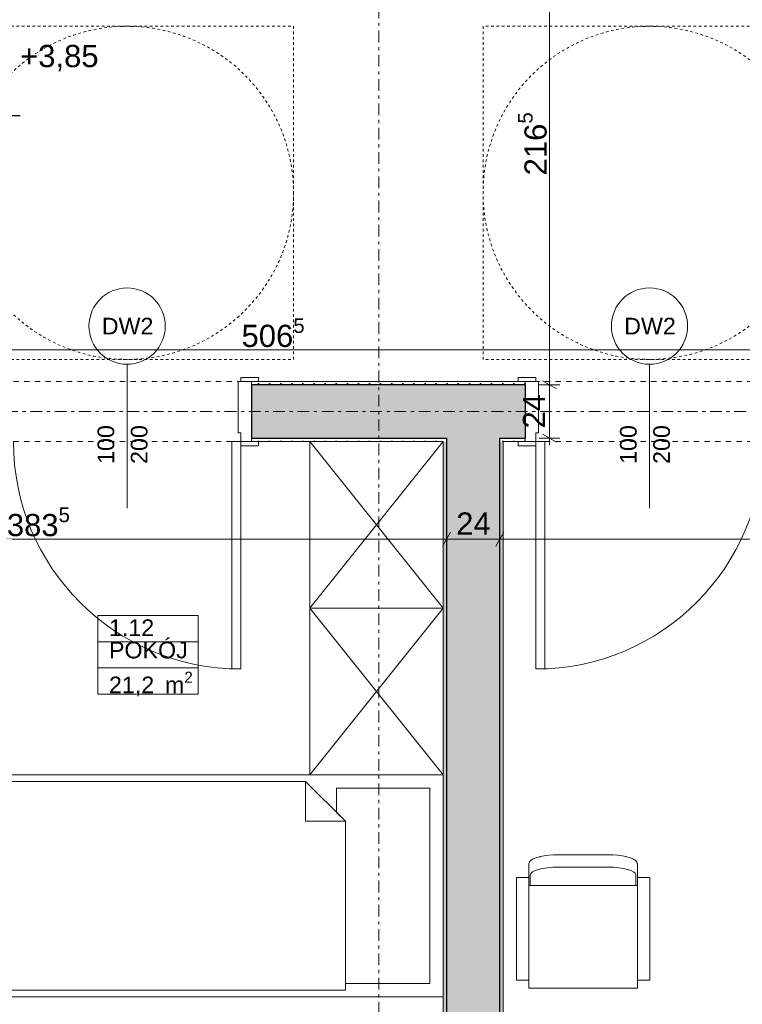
# Model space of a CAD drawing. Extents: x 100 to 2982, y 37 to 2050.
# Tile 111 of 135: x 1536 to 1862, y 926 to 1369. Entities that reach past the tile are written whole.
import ezdxf
from ezdxf.xclip import XClip

# ---------------------------------------------------------------- set-up
doc = ezdxf.new("R2010")
doc.units = 0
doc.header["$MEASUREMENT"] = 0
doc.header["$XCLIPFRAME"] = 0
for name, pattern in [('Przerywana', [24, 12, -12]), ('Przerywana krótka', [12, 6, -6]), ('Przerywana podwójnie', [54.680554, 26.458333, -10.583333, 7.055556, -10.583333])]:
    doc.linetypes.add(name, pattern=pattern)
for name, color, linetype in [('210-A Pomieszczenia', 7, 'Continuous'), ('299-A Wymiary Opisy', 7, 'Continuous'), ('320-W Umeblowanie', 7, 'Continuous'), ('330-W Wyposażenie', 7, 'Continuous'), ('410-K Osie', 7, 'Continuous'), ('420-K Ściany', 7, 'Continuous'), ('820-G Rysunki Obrazki', 7, 'Continuous'), ('Drzwi ARCHICAD', 7, 'Continuous'), ('OPIS_NPS_OKRĄG', 7, 'Continuous'), ('Znaczniki drzwi ARCHICADa', 7, 'Continuous')]:
    doc.layers.add(name, color=color, linetype=linetype)
doc.styles.add('STYL_AUTOMATYCZNY_3', font='txt')
doc.styles.add('STYL_AUTOMATYCZNY_7', font='txt')
pattern_1 = [(0, (-18316.349, -206.5255), (0, 8.660254), [0, -5]), (0, (-18313.849, -202.195), (0, 8.660254), [0, -5])]

# ---------------------------------------------------------------- blocks, each defined once
blk = doc.blocks.new('Rysunek_1_1', base_point=(-18316.35, -206.53))
at = {"layer": '420-K Ściany', "linetype": 'Continuous', "lineweight": 5}
h = blk.add_hatch(dxfattribs=at)
h.set_pattern_fill('Tynk_0001', color=180, style=0, pattern_type=2)
h.set_pattern_definition(pattern_1)
h.paths.add_polyline_path([(1763.8, 1206.01), (1640.42, 1206.01), (1640.42, 1204.51), (1763.8, 1204.51)])
at = {"layer": '420-K Ściany', "linetype": 'Continuous', "lineweight": 13}
for points in [[(1728.3, 1204.51), (1640.42, 1204.51), (1640.42, 1180.51), (1728.3, 1180.51)], [(1752.3, 1204.51), (1728.3, 1204.51), (1728.3, 1180.51), (1752.3, 1180.51)], [(1752.3, 1204.51), (1752.3, 1180.51), (1763.8, 1180.51), (1763.8, 1204.51)], [(1752.3, 1180.51), (1728.3, 1180.51), (1728.3, 1179.01), (1752.3, 1179.01)], [(1728.3, 1179.01), (1728.3, 621.01), (1752.3, 621.01), (1752.3, 1179.01)]]:
    blk.add_hatch(color=62, dxfattribs=at).paths.add_polyline_path(points)
at = {"layer": '420-K Ściany', "linetype": 'Continuous', "lineweight": 5}
h = blk.add_hatch(dxfattribs=at)
h.set_pattern_fill('Tynk_0001', color=180, style=0, pattern_type=2)
h.set_pattern_definition(pattern_1)
h.paths.add_polyline_path([(1640.42, 1180.51), (1640.42, 1179.01), (1726.8, 1179.01), (1726.8, 1180.51)])
h = blk.add_hatch(dxfattribs=at)
h.set_pattern_fill('Tynk_0001', color=180, style=0, pattern_type=2)
h.set_pattern_definition(pattern_1)
h.paths.add_polyline_path([(1728.3, 1180.51), (1726.8, 1180.51), (1726.8, 1179.01), (1728.3, 1179.01)])
h = blk.add_hatch(dxfattribs=at)
h.set_pattern_fill('Tynk_0001', color=180, style=0, pattern_type=2)
h.set_pattern_definition(pattern_1)
h.paths.add_polyline_path([(1753.8, 1180.51), (1752.3, 1180.51), (1752.3, 1179.01), (1753.8, 1179.01)])
h = blk.add_hatch(dxfattribs=at)
h.set_pattern_fill('Tynk_0001', color=180, style=0, pattern_type=2)
h.set_pattern_definition(pattern_1)
h.paths.add_polyline_path([(1763.8, 1180.51), (1753.8, 1180.51), (1753.8, 1179.01), (1763.8, 1179.01)])
h = blk.add_hatch(dxfattribs=at)
h.set_pattern_fill('Tynk_0001', color=180, style=0, pattern_type=2)
h.set_pattern_definition(pattern_1)
h.paths.add_polyline_path([(1726.8, 1179.01), (1726.8, 621.01), (1728.3, 621.01), (1728.3, 1179.01)])
h = blk.add_hatch(dxfattribs=at)
h.set_pattern_fill('Tynk_0001', color=180, style=0, pattern_type=2)
h.set_pattern_definition(pattern_1)
h.paths.add_polyline_path([(1753.8, 621.01), (1753.8, 1179.01), (1752.3, 1179.01), (1752.3, 621.01)])
at = {"layer": '210-A Pomieszczenia', "color": 6, "linetype": 'Continuous', "lineweight": 13, "ltscale": 0.2}
for p, q in [((1571.25, 1100.66), (1616.41, 1100.66)), ((1571.25, 1088.87), (1571.25, 1100.66)), ((1616.41, 1100.66), (1616.41, 1088.87)), ((1616.41, 1088.87), (1571.25, 1088.87)), ((1571.25, 1088.87), (1616.41, 1088.87)), ((1571.25, 1077.09), (1571.25, 1088.87)), ((1616.41, 1088.87), (1616.41, 1077.09)), ((1616.41, 1077.09), (1571.25, 1077.09)), ((1571.25, 1077.09), (1616.41, 1077.09)), ((1571.25, 1065.3), (1571.25, 1077.09)), ((1616.41, 1077.09), (1616.41, 1065.3)), ((1616.41, 1065.3), (1571.25, 1065.3))]:
    blk.add_line(p, q, dxfattribs=at)
at = {"layer": '299-A Wymiary Opisy', "color": 85, "linetype": 'Continuous', "lineweight": 13, "ltscale": 0.2}
for p, q in [((1774.76, 1204.51), (1774.76, 1421.01)), ((1404.13, 1220.28), (1910.8, 1220.28)), ((1779.45, 1204.51), (1770.08, 1204.51)), ((1774.76, 1180.51), (1774.76, 1204.51)), ((1779.45, 1180.51), (1770.08, 1180.51)), ((1774.76, 1177.45), (1774.76, 1180.51)), ((1728.3, 1139.79), (1728.3, 1130.42)), ((1752.3, 1139.79), (1752.3, 1130.42)), ((1728.3, 1135.1), (1344.8, 1135.1)), ((1752.3, 1135.1), (1728.3, 1135.1)), ((2134.3, 1135.1), (1752.3, 1135.1))]:
    blk.add_line(p, q, dxfattribs=at)
at = {"layer": '299-A Wymiary Opisy', "color": 25, "linetype": 'Continuous', "lineweight": 25, "ltscale": 0.2}
blk.add_line((1496.24, 1325.77), (1536.24, 1325.77), dxfattribs=at)
at = {"layer": '299-A Wymiary Opisy', "color": 45, "linetype": 'Continuous', "lineweight": 15, "ltscale": 0.2}
for p, q in [((1771.64, 1206.31), (1777.89, 1202.7)), ((1771.64, 1182.31), (1777.89, 1178.7)), ((1726.5, 1131.98), (1730.11, 1138.23)), ((1750.5, 1131.98), (1754.11, 1138.23))]:
    blk.add_line(p, q, dxfattribs=at)
at = {"layer": '320-W Umeblowanie', "color": 4, "linetype": 'Continuous', "lineweight": 13, "ltscale": 0.2}
for p, q in [((1496.8, 1029.01), (1726.8, 1029.01)), ((1726.8, 1029.01), (1726.8, 929.01)), ((1664.8, 1026.01), (1664.8, 1008.01)), ((1682.8, 1008.01), (1664.8, 1008.01)), ((1778.75, 987.36), (1800.98, 987.36)), ((1765.42, 936.5), (1765.42, 982.65)), ((1766.09, 979.05), (1766.09, 983.9)), ((1813.64, 979.05), (1813.64, 983.9)), ((1814.31, 936.5), (1814.31, 982.65)), ((1765.42, 979.05), (1814.31, 979.05)), ((1726.8, 929.01), (1496.8, 929.01))]:
    blk.add_line(p, q, dxfattribs=at)
at = {"layer": '320-W Umeblowanie', "color": 4, "linetype": 'Continuous', "lineweight": 13, "ltscale": 0.2, "flags": 128}
for points in [[(1499.8, 932.01), (1499.8, 1026.01), (1664.8, 1026.01), (1682.8, 1008.01), (1682.8, 932.01)], [(1682.8, 1008.01), (1678.8, 1012.01), (1678.8, 1023.01), (1720.8, 1023.01), (1720.8, 935.01), (1682.8, 935.01)], [(1800.96, 992.9), (1778.78, 992.9), (1776.53, 992.85), (1774.36, 992.69), (1772.34, 992.43), (1770.5, 992.09), (1770.43, 992.07), (1768.84, 991.64), (1767.54, 991.14), (1767.45, 991.09), (1766.49, 990.54), (1766.41, 990.47), (1765.82, 989.87), (1765.74, 989.79), (1765.69, 989.69), (1765.65, 989.58), (1765.44, 988.96), (1765.42, 988.84), (1765.42, 988.78), (1765.42, 982.66), (1759.87, 982.66), (1759.87, 936.51), (1765.42, 936.51), (1765.42, 932.9), (1814.31, 932.9), (1814.31, 936.51), (1819.87, 936.51), (1819.87, 982.66), (1814.31, 982.66), (1814.31, 988.78), (1814.31, 988.84), (1814.29, 988.96), (1814.09, 989.58), (1814.05, 989.69), (1813.99, 989.79), (1813.91, 989.87), (1813.32, 990.47), (1813.24, 990.54), (1812.28, 991.09), (1812.19, 991.14), (1810.89, 991.64), (1809.3, 992.07), (1809.23, 992.09), (1807.4, 992.43), (1805.37, 992.69), (1803.21, 992.85)]]:
    blk.add_lwpolyline(points, close=True, dxfattribs=at)
at = {"layer": '320-W Umeblowanie', "color": 4, "linetype": 'Continuous', "lineweight": 13, "ltscale": 0.2}
for centre, start_param, end_param in [((1778.75, 983.9), 1.570796, 3.141593), ((1800.98, 983.9), 0, 1.570796)]:
    blk.add_ellipse(centre, major_axis=(12.67, 0), ratio=0.273279, start_param=start_param, end_param=end_param, dxfattribs=at)
at = {"layer": '330-W Wyposażenie', "color": 4, "linetype": 'Continuous', "lineweight": 13, "ltscale": 0.2}
for p, q in [((1666.8, 1179.01), (1726.8, 1104.01)), ((1666.8, 1104.01), (1726.8, 1179.01)), ((1666.8, 1104.01), (1726.8, 1029.01)), ((1666.8, 1029.01), (1726.8, 1104.01))]:
    blk.add_line(p, q, dxfattribs=at)
at = {"layer": '330-W Wyposażenie', "color": 4, "linetype": 'Continuous', "lineweight": 13, "ltscale": 0.2, "flags": 128}
for points in [[(1666.8, 1104.01), (1666.8, 1179.01), (1726.8, 1179.01), (1726.8, 1104.01)], [(1666.8, 1029.01), (1666.8, 1104.01), (1726.8, 1104.01), (1726.8, 1029.01)]]:
    blk.add_lwpolyline(points, close=True, dxfattribs=at)
at = {"layer": '410-K Osie', "color": 101, "linetype": 'Przerywana podwójnie', "lineweight": 5, "ltscale": 0.2}
blk.add_line((1697.8, 1801.51), (1697.8, 517.46), dxfattribs=at)
blk.add_line((1697.8, 1801.51), (1697.8, 517.46), dxfattribs=at)
at = {"layer": '410-K Osie', "color": 4, "linetype": 'Przerywana podwójnie', "lineweight": 13, "ltscale": 0.2}
blk.add_line((589.42, 1192.51), (2255.56, 1192.51), dxfattribs=at)
blk.add_line((589.42, 1192.51), (2255.56, 1192.51), dxfattribs=at)
at = {"layer": '420-K Ściany', "color": 47, "linetype": 'Continuous', "lineweight": 15, "ltscale": 0.2}
for p, q in [((1640.42, 1206.01), (1643.62, 1206.01)), ((1640.42, 1206.01), (1640.42, 1204.51)), ((1763.8, 1206.01), (1760.6, 1206.01)), ((1763.8, 1206.01), (1763.8, 1204.51)), ((1640.42, 1180.51), (1640.42, 1179.01)), ((1763.8, 1180.51), (1763.8, 1179.01)), ((1640.42, 1179.01), (1643.62, 1179.01)), ((1763.8, 1179.01), (1760.6, 1179.01))]:
    blk.add_line(p, q, dxfattribs=at)
at = {"layer": '420-K Ściany', "color": 27, "linetype": 'Continuous', "lineweight": 25, "ltscale": 0.2}
for p, q in [((1728.3, 1204.51), (1640.42, 1204.51)), ((1640.42, 1204.51), (1640.42, 1180.51)), ((1752.3, 1204.51), (1728.3, 1204.51)), ((1763.8, 1204.51), (1752.3, 1204.51)), ((1763.8, 1204.51), (1763.8, 1180.51)), ((1640.42, 1180.51), (1728.3, 1180.51)), ((1728.3, 1180.51), (1728.3, 1179.01)), ((1728.3, 1180.51), (1728.3, 1179.01)), ((1752.3, 1179.01), (1752.3, 1180.51)), ((1752.3, 1180.51), (1763.8, 1180.51)), ((1752.3, 1179.01), (1752.3, 1180.51)), ((1728.3, 1179.01), (1728.3, 621.01)), ((1752.3, 621.01), (1752.3, 1179.01))]:
    blk.add_line(p, q, dxfattribs=at)
at = {"layer": '420-K Ściany', "color": 47, "linetype": 'Continuous', "lineweight": 15, "ltscale": 0.2, "flags": 128}
for points in [[(1763.8, 1206.01), (1640.42, 1206.01)], [(1640.42, 1179.01), (1726.8, 1179.01)], [(1726.8, 1179.01), (1726.8, 621.01)], [(1753.8, 1179.01), (1763.8, 1179.01)], [(1753.8, 621.01), (1753.8, 1179.01)]]:
    blk.add_lwpolyline(points, dxfattribs=at)
at = {"layer": 'Drzwi ARCHICAD', "color": 3, "linetype": 'Przerywana', "lineweight": 13, "ltscale": 0.2}
for p, q in [((1528.42, 1206.01), (1640.42, 1206.01)), ((1875.8, 1206.01), (1763.8, 1206.01)), ((1528.42, 1179.01), (1640.42, 1179.01)), ((1875.8, 1179.01), (1763.8, 1179.01))]:
    blk.add_line(p, q, dxfattribs=at)
at = {"layer": 'Drzwi ARCHICAD', "color": 23, "linetype": 'Continuous', "lineweight": 15, "ltscale": 0.2}
for p, q in [((1634.42, 1183.01), (1634.42, 1206.01)), ((1634.42, 1206.01), (1640.42, 1206.01)), ((1640.42, 1206.01), (1640.42, 1179.01)), ((1763.8, 1206.01), (1763.8, 1179.01)), ((1769.8, 1206.01), (1763.8, 1206.01)), ((1769.8, 1183.01), (1769.8, 1206.01)), ((1635.62, 1183.01), (1634.42, 1183.01)), ((1635.62, 1179.01), (1635.62, 1183.01)), ((1768.6, 1179.01), (1768.6, 1183.01)), ((1768.6, 1183.01), (1769.8, 1183.01)), ((1640.42, 1179.01), (1635.62, 1179.01)), ((1763.8, 1179.01), (1768.6, 1179.01))]:
    blk.add_line(p, q, dxfattribs=at)
at = {"layer": 'Drzwi ARCHICAD', "color": 3, "linetype": 'Continuous', "lineweight": 13, "ltscale": 0.2}
for p, q in [((1635.62, 1207.91), (1643.62, 1207.91)), ((1635.62, 1206.01), (1635.62, 1207.91)), ((1643.62, 1206.01), (1635.62, 1206.01)), ((1643.62, 1207.91), (1643.62, 1206.01)), ((1768.6, 1207.91), (1760.6, 1207.91)), ((1760.6, 1207.91), (1760.6, 1206.01)), ((1760.6, 1206.01), (1768.6, 1206.01)), ((1768.6, 1206.01), (1768.6, 1207.91)), ((1635.62, 1179.01), (1631.62, 1179.01)), ((1631.62, 1179.01), (1631.62, 1076.61)), ((1635.62, 1179.01), (1643.62, 1179.01)), ((1635.62, 1177.11), (1635.62, 1179.01)), ((1635.62, 1076.61), (1635.62, 1179.01)), ((1643.62, 1177.11), (1635.62, 1177.11)), ((1643.62, 1179.01), (1643.62, 1177.11)), ((1768.6, 1179.01), (1760.6, 1179.01)), ((1760.6, 1179.01), (1760.6, 1177.11)), ((1760.6, 1177.11), (1768.6, 1177.11)), ((1768.6, 1177.11), (1768.6, 1179.01)), ((1768.6, 1076.61), (1768.6, 1179.01)), ((1768.6, 1179.01), (1772.6, 1179.01)), ((1772.6, 1179.01), (1772.6, 1076.61)), ((1631.62, 1076.61), (1635.62, 1076.61)), ((1772.6, 1076.61), (1768.6, 1076.61))]:
    blk.add_line(p, q, dxfattribs=at)
at = {"layer": 'Drzwi ARCHICAD', "color": 47, "linetype": 'Continuous', "lineweight": 15, "ltscale": 0.2}
for p, q in [((1640.42, 1206.01), (1640.42, 1204.51)), ((1640.42, 1206.01), (1640.42, 1204.51)), ((1640.42, 1206.01), (1643.62, 1206.01)), ((1640.42, 1206.01), (1643.62, 1206.01)), ((1763.8, 1206.01), (1760.6, 1206.01)), ((1763.8, 1206.01), (1760.6, 1206.01)), ((1763.8, 1206.01), (1763.8, 1204.51)), ((1763.8, 1206.01), (1763.8, 1204.51)), ((1640.42, 1180.51), (1640.42, 1179.01)), ((1640.42, 1180.51), (1640.42, 1179.01)), ((1763.8, 1180.51), (1763.8, 1179.01)), ((1763.8, 1180.51), (1763.8, 1179.01)), ((1640.42, 1179.01), (1643.62, 1179.01)), ((1640.42, 1179.01), (1643.62, 1179.01)), ((1763.8, 1179.01), (1760.6, 1179.01)), ((1763.8, 1179.01), (1760.6, 1179.01))]:
    blk.add_line(p, q, dxfattribs=at)
at = {"layer": 'Drzwi ARCHICAD', "color": 27, "linetype": 'Continuous', "lineweight": 25, "ltscale": 0.2}
for p, q in [((1640.42, 1204.51), (1640.42, 1180.51)), ((1640.42, 1204.51), (1640.42, 1180.51)), ((1763.8, 1204.51), (1763.8, 1180.51)), ((1763.8, 1204.51), (1763.8, 1180.51))]:
    blk.add_line(p, q, dxfattribs=at)
at = {"layer": 'Drzwi ARCHICAD', "color": 3, "linetype": 'Continuous', "lineweight": 13, "ltscale": 0.2}
for centre, start, end in [((1635.62, 1179.01), 180, 270), ((1768.6, 1179.01), 270, 0)]:
    blk.add_arc(centre, 102.4, start, end, dxfattribs=at)
at = {"layer": 'OPIS_NPS_OKRĄG', "color": 78, "linetype": 'Przerywana krótka', "lineweight": 13, "ltscale": 0.2, "flags": 128}
for points in [[(1509.42, 1366.01), (1509.42, 1216.01), (1659.42, 1216.01), (1659.42, 1366.01)], [(1744.8, 1366.01), (1744.8, 1216.01), (1894.8, 1216.01), (1894.8, 1366.01)]]:
    blk.add_lwpolyline(points, close=True, dxfattribs=at)
at = {"layer": 'OPIS_NPS_OKRĄG', "color": 78, "linetype": 'Przerywana krótka', "lineweight": 13, "ltscale": 0.2}
for centre in [(1584.42, 1291.01), (1819.8, 1291.01)]:
    blk.add_circle(centre, 75, dxfattribs=at)
at = {"layer": 'Znaczniki drzwi ARCHICADa', "color": 45, "linetype": 'Continuous', "lineweight": 15, "ltscale": 0.2}
for p, q in [((1584.42, 1213.83), (1584.42, 1149.01)), ((1819.8, 1213.83), (1819.8, 1149.01))]:
    blk.add_line(p, q, dxfattribs=at)
at = {"layer": 'Znaczniki drzwi ARCHICADa', "color": 2, "linetype": 'Continuous', "lineweight": 13, "ltscale": 0.2, "flags": 128}
for points in [[(1601.6, 1231.01, 1), (1567.25, 1231.01, 1)], [(1836.98, 1231.01, 1), (1802.62, 1231.01, 1)]]:
    blk.add_lwpolyline(points, format="xyb", close=True, dxfattribs=at)
at = {"layer": '210-A Pomieszczenia', "color": 6, "linetype": 'Continuous', "lineweight": 13, "char_height": 7.5, "attachment_point": 1}
for s, insert, style in [('\\A1;{\\pql;\\pt0,25;\\fArial|b0|i0|c238|p38;1.12\\fArial|b0|i0|c238|p38;\\A1{\\H.66x;\\S^  ;}\\fArial|b0|i0|c238|p38;\\fArial|b0|i0|c238|p38;\\A1{\\H.66x;\\S^  ;}}', (1576.25, 1098.94), 'STYL_AUTOMATYCZNY_3'), ('\\A1;{\\pql;\\pt0,230;\\fArial|b0|i0|c0|p38;POKÓJ\\fArial|b0|i0|c0|p38;\\A1{\\H.66x;\\S^  ;}\\fArial|b0|i0|c0|p38;\\fArial|b0|i0|c0|p38;\\A1{\\H.66x;\\S^  ;}}', (1576.25, 1088.88), 'STYL_AUTOMATYCZNY_7'), ('\\A1;{\\pql;\\pt0,25;\\fArial|b0|i0|c238|p38;21,2\\fArial|b0|i0|c238|p38;\\A1{\\H.66x;\\S^  ;}\\fArial|b0|i0|c238|p38; m\\fArial|b0|i0|c238|p38;\\A1{\\H.66x;\\S2^  ;}}', (1576.25, 1075.37), 'STYL_AUTOMATYCZNY_3')]:
    blk.add_mtext(s, dxfattribs=dict(at, insert=insert, style=style))
at = {"layer": '299-A Wymiary Opisy', "color": 46, "linetype": 'Continuous', "lineweight": 15, "char_height": 10, "attachment_point": 7, "style": 'STYL_AUTOMATYCZNY_7'}
for s, insert, width in [('\\A1;{\\pql;\\fArial|b0|i0|c0|p38;+3,85}', (1536.24, 1345.77), 34.6515), ('\\A1;{\\pql;\\fArial|b0|i0|c0|p38;24}', (1732.71, 1137.1), 15.1772)]:
    blk.add_mtext(s, dxfattribs=dict(at, insert=insert, width=width))
at = {"layer": '299-A Wymiary Opisy', "color": 46, "linetype": 'Continuous', "lineweight": 15, "insert": (1776.36, 1298.87), "char_height": 10, "attachment_point": 7, "rotation": 90, "style": 'STYL_AUTOMATYCZNY_3'}
blk.add_mtext('\\A1;{\\pql;\\fArial|b0|i0|c238|p38;216\\fArial|b0|i0|c238|p38;\\A1{\\H.66x;\\S5^  ;}}', dxfattribs=at)
at = {"layer": '299-A Wymiary Opisy', "color": 46, "linetype": 'Continuous', "lineweight": 15, "char_height": 10, "attachment_point": 7, "style": 'STYL_AUTOMATYCZNY_3'}
for s, insert in [('\\A1;{\\pql;\\fArial|b0|i0|c238|p38;506\\fArial|b0|i0|c238|p38;\\A1{\\H.66x;\\S5^  ;}}', (1635.99, 1218.69)), ('\\A1;{\\pql;\\fArial|b0|i0|c238|p38;383\\fArial|b0|i0|c238|p38;\\A1{\\H.66x;\\S5^  ;}}', (1530.25, 1133.5))]:
    blk.add_mtext(s, dxfattribs=dict(at, insert=insert))
at = {"layer": '299-A Wymiary Opisy', "color": 46, "linetype": 'Continuous', "lineweight": 15, "insert": (1772.76, 1184.92), "char_height": 10, "width": 15.1772, "attachment_point": 7, "rotation": 90, "style": 'STYL_AUTOMATYCZNY_7'}
blk.add_mtext('\\A1;{\\pql;\\fArial|b0|i0|c0|p38;24}', dxfattribs=at)
at = {"layer": 'Znaczniki drzwi ARCHICADa', "color": 7, "linetype": 'Continuous', "lineweight": 13, "char_height": 7.5, "attachment_point": 7, "style": 'STYL_AUTOMATYCZNY_3'}
for insert in [(1573.01, 1227.26), (1808.38, 1227.26)]:
    blk.add_mtext('\\A1;{\\pql;\\pt0;\\fArial|b0|i0|c238|p38;DW2\\fArial|b0|i0|c238|p38;\\fArial|b0|i0|c238|p38;\\fArial|b0|i0|c238|p38;}', dxfattribs=dict(at, insert=insert))
at = {"layer": 'Znaczniki drzwi ARCHICADa', "color": 7, "linetype": 'Continuous', "lineweight": 13, "char_height": 7.5, "attachment_point": 7, "rotation": 90, "style": 'STYL_AUTOMATYCZNY_3'}
for s, insert in [('\\A1;{\\pql;\\pt0;\\fArial|b0|i0|c238|p38;100\\fArial|b0|i0|c238|p38;\\A1{\\H.66x;\\S^  ;}\\fArial|b0|i0|c238|p38;\\fArial|b0|i0|c238|p38;}', (1580.8, 1168.93)), ('\\A1;{\\pql;\\pt0;\\fArial|b0|i0|c238|p38;200\\fArial|b0|i0|c238|p38;\\A1{\\H.66x;\\S^  ;}\\fArial|b0|i0|c238|p38;\\fArial|b0|i0|c238|p38;}', (1595.8, 1168.93)), ('\\A1;{\\pql;\\pt0;\\fArial|b0|i0|c238|p38;100\\fArial|b0|i0|c238|p38;\\A1{\\H.66x;\\S^  ;}\\fArial|b0|i0|c238|p38;\\fArial|b0|i0|c238|p38;}', (1816.18, 1168.93)), ('\\A1;{\\pql;\\pt0;\\fArial|b0|i0|c238|p38;200\\fArial|b0|i0|c238|p38;\\A1{\\H.66x;\\S^  ;}\\fArial|b0|i0|c238|p38;\\fArial|b0|i0|c238|p38;}', (1831.18, 1168.93))]:
    blk.add_mtext(s, dxfattribs=dict(at, insert=insert))

msp = doc.modelspace()

# ---------------------------------------------------------------- block references
at = {"layer": '820-G Rysunki Obrazki', "color": 65, "linetype": 'Continuous', "lineweight": 13, "ltscale": 0.2}
ref = msp.add_blockref('Rysunek_1_1', (-18316.35, -206.53), dxfattribs=at)
XClip(ref).set_block_clipping_path([(244.527027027, 76.8014120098), (2570.9054054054, 2022.1162324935)])

doc.saveas('drawing.dxf')
